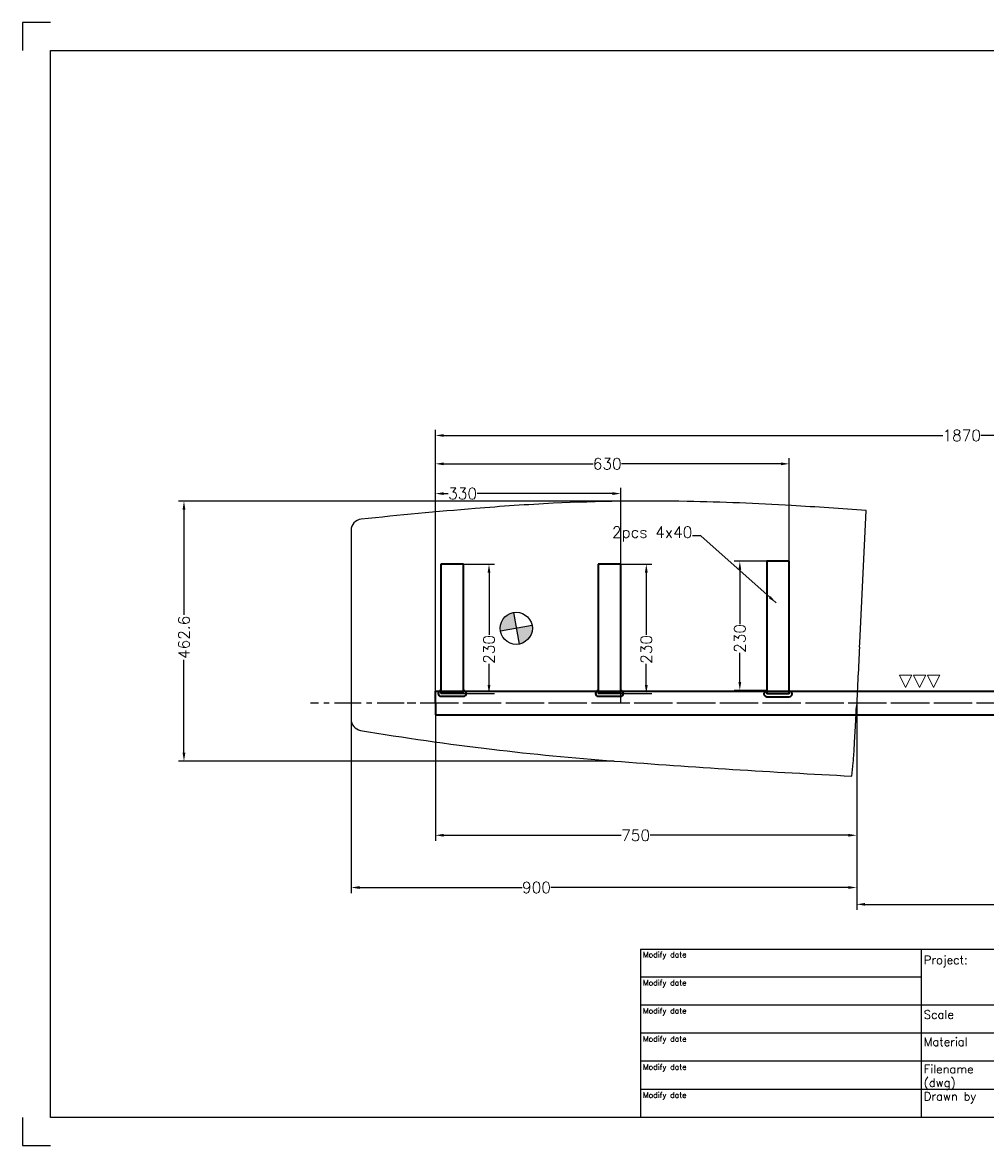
# Model space of a CAD drawing. Extents: x -2660 to 390, y -788 to 1212.
# Tile 1 of 4: x -2660 to -946, y -788 to 1212. Entities that reach past the tile are written whole.
import ezdxf

# ---------------------------------------------------------------- set-up
doc = ezdxf.new("R2010")
doc.units = 0
doc.header["$LTSCALE"] = 1.5
doc.header["$PDMODE"] = 2
doc.header["$PDSIZE"] = 5
doc.linetypes.add('CENTER', pattern=[50.8, 31.75, -6.35, 6.35, -6.35])
doc.layers.get('DEFPOINTS').update_dxf_attribs({"linetype": 'CONTINUOUS'})
for name, color, linetype in [('Blade', 1, 'CONTINUOUS'), ('CENTER', 9, 'CENTER'), ('RAMME', 7, 'CONTINUOUS')]:
    doc.layers.add(name, color=color, linetype=linetype)
doc.layers.add('DIMS', color=7, linetype='CONTINUOUS', lineweight=15)
doc.layers.add('STOCK', color=5, linetype='CONTINUOUS', lineweight=35)
doc.styles.add('ROMANS', font='romans')
doc.dimstyles.new('Text 20', dxfattribs={"dimtxt": 20, "dimasz": 15, "dimexe": 10, "dimexo": 0, "dimgap": 0, "dimtad": 0, "dimdsep": 46, "dimtxsty": 'ROMANS', "dimcen": 10, "dimazin": 2, "dimtfac": 0.65, "dimtofl": 0, "dimtmove": 0, "dimatfit": 0, "dimfxl": 0, "dimtolj": 1, "dimarcsym": 0})

# ---------------------------------------------------------------- blocks, each defined once
blk = doc.blocks.new('*D8')
at = {"layer": 'DEFPOINTS', "color": 0}
for p in [(-55, 476.5), (-55, 20), (-1925, 0)]:
    blk.add_point(p, dxfattribs=at)
at = {"layer": 'DIMS', "color": 0, "lineweight": -2}
for p, q in [((-1925, 0), (-1925, 486.5)), ((-55, 20), (-55, 486.5)), ((-1910, 476.5), (-1021.8, 476.5)), ((-70, 476.5), (-954.2, 476.5))]:
    blk.add_line(p, q, dxfattribs=at)
at = {"layer": 'DIMS', "color": 0}
for points in [[(-1910, 479), (-1910, 474), (-1925, 476.5)], [(-70, 479), (-70, 474), (-55, 476.5)]]:
    blk.add_solid(points, dxfattribs=at)
at = {"layer": 'DIMS', "color": 0, "insert": (-988, 476.5), "char_height": 20, "attachment_point": 5, "style": 'ROMANS'}
blk.add_mtext('\\A1;1870', dxfattribs=at)
blk = doc.blocks.new('*D9')
at = {"layer": 'DEFPOINTS', "color": 0}
for p in [(-1595, 373), (-1925, 0), (-1595, 0)]:
    blk.add_point(p, dxfattribs=at)
at = {"layer": 'DIMS', "color": 0, "lineweight": -2}
for p, q in [((-1925, 0), (-1925, 383)), ((-1595, 0), (-1595, 383)), ((-1910, 373), (-1902.2, 373)), ((-1610, 373), (-1850.8, 373))]:
    blk.add_line(p, q, dxfattribs=at)
at = {"layer": 'DIMS', "color": 0}
for points in [[(-1910, 375.5), (-1910, 370.5), (-1925, 373)], [(-1610, 375.5), (-1610, 370.5), (-1595, 373)]]:
    blk.add_solid(points, dxfattribs=at)
at = {"layer": 'DIMS', "color": 0, "insert": (-1876.5, 373), "char_height": 20, "attachment_point": 5, "style": 'ROMANS'}
blk.add_mtext('\\A1;330', dxfattribs=at)
blk = doc.blocks.new('*D10')
at = {"layer": 'DEFPOINTS', "color": 0}
for p in [(-1295, 426), (-1295, 252.6), (-1925, 0)]:
    blk.add_point(p, dxfattribs=at)
at = {"layer": 'DIMS', "color": 0, "lineweight": -2}
for p, q in [((-1925, 0), (-1925, 436)), ((-1910, 426), (-1644.2, 426)), ((-1310, 426), (-1593.8, 426)), ((-1295, 252.6), (-1295, 436))]:
    blk.add_line(p, q, dxfattribs=at)
at = {"layer": 'DIMS', "color": 0}
for points in [[(-1910, 428.5), (-1910, 423.5), (-1925, 426)], [(-1310, 428.5), (-1310, 423.5), (-1295, 426)]]:
    blk.add_solid(points, dxfattribs=at)
at = {"layer": 'DIMS', "color": 0, "insert": (-1619, 426), "char_height": 20, "attachment_point": 5, "style": 'ROMANS'}
blk.add_mtext('\\A1;630', dxfattribs=at)
blk = doc.blocks.new('*D20')
at = {"layer": 'DEFPOINTS', "color": 0}
for p in [(-1175, 0), (-55, -20), (-1175, -358.5)]:
    blk.add_point(p, dxfattribs=at)
at = {"layer": 'DIMS', "color": 0, "lineweight": -2}
for p, q in [((-1175, 0), (-1175, -368.5)), ((-55, -20), (-55, -368.5)), ((-1160, -358.5), (-418.3, -358.5)), ((-70, -358.5), (-350.7, -358.5))]:
    blk.add_line(p, q, dxfattribs=at)
at = {"layer": 'DIMS', "color": 0}
for points in [[(-1160, -356), (-1160, -361), (-1175, -358.5)], [(-70, -356), (-70, -361), (-55, -358.5)]]:
    blk.add_solid(points, dxfattribs=at)
at = {"layer": 'DIMS', "color": 0, "insert": (-384.5, -358.5), "char_height": 20, "attachment_point": 5, "style": 'ROMANS'}
blk.add_mtext('\\A1;1120', dxfattribs=at)
blk = doc.blocks.new('*D21')
at = {"layer": 'DEFPOINTS', "color": 0}
for p in [(-1335, 252.6), (-1383, 22.6), (-1335, 22.6)]:
    blk.add_point(p, dxfattribs=at)
at = {"layer": 'DIMS', "color": 0, "lineweight": -2}
for p, q in [((-1335, 252.6), (-1393, 252.6)), ((-1383, 237.6), (-1383, 140.7)), ((-1383, 37.6), (-1383, 89.3)), ((-1335, 22.6), (-1393, 22.6))]:
    blk.add_line(p, q, dxfattribs=at)
at = {"layer": 'DIMS', "color": 0}
for points in [[(-1385.5, 237.6), (-1380.5, 237.6), (-1383, 252.6)], [(-1385.5, 37.6), (-1380.5, 37.6), (-1383, 22.6)]]:
    blk.add_solid(points, dxfattribs=at)
at = {"layer": 'DIMS', "color": 0, "insert": (-1383, 115), "char_height": 20, "attachment_point": 5, "rotation": 90, "style": 'ROMANS'}
blk.add_mtext('\\A1;230', dxfattribs=at)
blk = doc.blocks.new('*D22')
at = {"layer": 'DEFPOINTS', "color": 0}
for p in [(-1595, 247.1), (-1595, 17.1), (-1549.5, 17.1)]:
    blk.add_point(p, dxfattribs=at)
at = {"layer": 'DIMS', "color": 0, "lineweight": -2}
for p, q in [((-1595, 247.1), (-1539.5, 247.1)), ((-1549.5, 232.1), (-1549.5, 121.2)), ((-1549.5, 32.1), (-1549.5, 69.8)), ((-1595, 17.1), (-1539.5, 17.1))]:
    blk.add_line(p, q, dxfattribs=at)
at = {"layer": 'DIMS', "color": 0}
for points in [[(-1552, 232.1), (-1547, 232.1), (-1549.5, 247.1)], [(-1552, 32.1), (-1547, 32.1), (-1549.5, 17.1)]]:
    blk.add_solid(points, dxfattribs=at)
at = {"layer": 'DIMS', "color": 0, "insert": (-1549.5, 95.5), "char_height": 20, "attachment_point": 5, "rotation": 90, "style": 'ROMANS'}
blk.add_mtext('\\A1;230', dxfattribs=at)
blk = doc.blocks.new('SLETDREJ')
at = {"layer": 'DIMS'}
for p, q in [((-14, 22), (-36, 22)), ((-36, 22), (-25, 0)), ((-14, 22), (-25, 0)), ((-11, 22), (0, 0)), ((11, 22), (-11, 22)), ((11, 22), (0, 0)), ((14, 22), (25, 0)), ((36, 22), (14, 22)), ((36, 22), (25, 0))]:
    blk.add_line(p, q, dxfattribs=at)
blk = doc.blocks.new('*D34')
at = {"layer": 'DEFPOINTS', "color": 0}
for p in [(-1925, 0), (-1175, 0), (-1925, -235.5)]:
    blk.add_point(p, dxfattribs=at)
at = {"layer": 'DIMS', "color": 0, "lineweight": -2}
for p, q in [((-1925, 0), (-1925, -245.5)), ((-1175, 0), (-1175, -245.5)), ((-1910, -235.5), (-1594.2, -235.5)), ((-1190, -235.5), (-1542.8, -235.5))]:
    blk.add_line(p, q, dxfattribs=at)
at = {"layer": 'DIMS', "color": 0}
for points in [[(-1910, -233), (-1910, -238), (-1925, -235.5)], [(-1190, -233), (-1190, -238), (-1175, -235.5)]]:
    blk.add_solid(points, dxfattribs=at)
at = {"layer": 'DIMS', "color": 0, "insert": (-1568.5, -235.5), "char_height": 20, "attachment_point": 5, "style": 'ROMANS'}
blk.add_mtext('\\A1;750', dxfattribs=at)
blk = doc.blocks.new('*D43')
at = {"layer": 'DEFPOINTS', "color": 0}
for p in [(-1875, 247.1), (-1875, 17.1), (-1829.5, 17.1)]:
    blk.add_point(p, dxfattribs=at)
at = {"layer": 'DIMS', "color": 0, "lineweight": -2}
for p, q in [((-1875, 247.1), (-1819.5, 247.1)), ((-1829.5, 232.1), (-1829.5, 121.2)), ((-1829.5, 32.1), (-1829.5, 69.8)), ((-1875, 17.1), (-1819.5, 17.1))]:
    blk.add_line(p, q, dxfattribs=at)
at = {"layer": 'DIMS', "color": 0}
for points in [[(-1832, 232.1), (-1827, 232.1), (-1829.5, 247.1)], [(-1832, 32.1), (-1827, 32.1), (-1829.5, 17.1)]]:
    blk.add_solid(points, dxfattribs=at)
at = {"layer": 'DIMS', "color": 0, "insert": (-1829.5, 95.5), "char_height": 20, "attachment_point": 5, "rotation": 90, "style": 'ROMANS'}
blk.add_mtext('\\A1;230', dxfattribs=at)
blk = doc.blocks.new('*D46')
at = {"layer": 'DEFPOINTS', "color": 0}
for p in [(-1175, 0), (-2075, -28.9), (-2075, -328.5)]:
    blk.add_point(p, dxfattribs=at)
at = {"layer": 'DIMS', "color": 0, "lineweight": -2}
for p, q in [((-1175, 0), (-1175, -338.5)), ((-2075, -28.9), (-2075, -338.5)), ((-2060, -328.5), (-1770.7, -328.5)), ((-1190, -328.5), (-1719.3, -328.5))]:
    blk.add_line(p, q, dxfattribs=at)
at = {"layer": 'DIMS', "color": 0}
for points in [[(-2060, -326), (-2060, -331), (-2075, -328.5)], [(-1190, -326), (-1190, -331), (-1175, -328.5)]]:
    blk.add_solid(points, dxfattribs=at)
at = {"layer": 'DIMS', "color": 0, "insert": (-1745, -328.5), "char_height": 20, "attachment_point": 5, "style": 'ROMANS'}
blk.add_mtext('\\A1;900', dxfattribs=at)
blk = doc.blocks.new('*D47')
at = {"layer": 'DEFPOINTS', "color": 0}
for p in [(-1595, 359.3), (-2372.5, -103.3), (-1606.8, -103.3)]:
    blk.add_point(p, dxfattribs=at)
at = {"layer": 'DIMS', "color": 0, "lineweight": -2}
for p, q in [((-1595, 359.3), (-2382.5, 359.3)), ((-2372.5, 344.3), (-2372.5, 157)), ((-2372.5, -88.3), (-2372.5, 77)), ((-1606.8, -103.3), (-2382.5, -103.3))]:
    blk.add_line(p, q, dxfattribs=at)
at = {"layer": 'DIMS', "color": 0}
for points in [[(-2375, 344.3), (-2370, 344.3), (-2372.5, 359.3)], [(-2375, -88.3), (-2370, -88.3), (-2372.5, -103.3)]]:
    blk.add_solid(points, dxfattribs=at)
at = {"layer": 'DIMS', "color": 0, "insert": (-2372.5, 117), "char_height": 20, "attachment_point": 5, "rotation": 90, "style": 'ROMANS'}
blk.add_mtext('\\A1;462.6', dxfattribs=at)

msp = doc.modelspace()

# ---------------------------------------------------------------- hatches: boundary and pattern name
at = {"layer": 'Blade'}
h = msp.add_hatch(color=256, dxfattribs=at)
h.paths.add_polyline_path([(-1780.924, 133.106), (-1775.964, 104.977, 0.36397023), (-1752.361, 133.106, 0.04366094), (-1752.795, 138.066)])
h.paths.add_polyline_path([(-1785.884, 161.236, 0.36397023), (-1809.488, 133.106, 0.04366094), (-1809.054, 128.146), (-1780.924, 133.106)])

# ---------------------------------------------------------------- linework, layer by layer
for p, q in [((-1169.595, 107.138), (-1158.307, 342.622)), ((-2075, 307.575), (-2075, -28.892)), ((-1785.884, 161.236), (-1775.964, 104.977)), ((-1752.795, 138.066), (-1809.054, 128.146)), ((-1169.949, 99.769), (-1169.595, 107.138)), ((-1177.196, -41.172), (-1175.968, -18.618)), ((-1175.968, -18.618), (-1175.618, -12.078)), ((-1175.618, -12.078), (-1175.314, -6.354)), ((-1178.841, -70.263), (-1177.196, -41.172)), ((-1179.708, -84.805), (-1178.841, -70.263)), ((-1180.898, -102.979), (-1180.645, -99.343)), ((-1180.645, -99.343), (-1179.708, -84.805)), ((-1183.82, -130.012), (-1181.226, -106.608)), ((-1181.226, -106.608), (-1180.898, -102.979))]:
    msp.add_line(p, q, dxfattribs=at)
msp.add_circle((-1780.924, 133.106), 28.563, dxfattribs=at)
for centre, radius, start, end in [((-979.985, -10150.212), 10532.895, 94.7601211, 95.8691415), ((-1486.237, -4087.356), 4448.94, 92.947518, 94.7423), ((-1545.183, -3292.474), 3652.123, 88.925541, 92.665213), ((-1556.056, -4054.734), 4414.455, 86.557281, 88.969966), ((-1693.133, -6459.09), 6822.707, 85.5040247, 86.6207126), ((-2055, 307.575), 20, 95.869141, 180), ((40078.581, -2038.658), 41303.923, 177.0322996, 177.1796996), ((-2055, -28.892), 20, 180, 260.375212), ((-1275.529, 4567.523), 4682.039, 260.375212, 263.269823), ((-1216.441, 5064.668), 5182.683, 263.265199, 265.680246), ((-429.505, 15172.583), 15321.175, 265.5929378, 267.177991)]:
    msp.add_arc(centre, radius, start, end, dxfattribs=at)
at = {"layer": 'CENTER'}
for p, q in [((-228.1, 0), (-2147.3, 0)), ((-55, 0), (-1975, 0))]:
    msp.add_line(p, q, dxfattribs=at)
at = {"layer": 'RAMME'}
for p, q in [((-2610, 1212), (-2660, 1212)), ((-2660, 1212), (-2660, 1162)), ((-2610, -738), (-2610, 1162)), ((-2610, 1162), (340, 1162)), ((-1560, -438), (340, -438)), ((-1560, -438), (-1560, -738)), ((-1060, -438), (-1060, -738)), ((-1060, -488), (-1560, -488)), ((-160, -538), (-1560, -538)), ((-160, -588), (-1560, -588)), ((-160, -638), (-1560, -638)), ((-160, -688), (-1560, -688)), ((-2660, -738), (-2660, -788)), ((340, -738), (-2610, -738)), ((-2660, -788), (-2610, -788))]:
    msp.add_line(p, q, dxfattribs=at)
at = {"layer": 'STOCK'}
for p, q in [((-1875, 247.072), (-1915, 247.072)), ((-1915, 247.072), (-1915, 17.072)), ((-1875, 17.072), (-1875, 247.072)), ((-1595, 247.072), (-1635, 247.072)), ((-1635, 247.072), (-1635, 17.072)), ((-1595, 17.072), (-1595, 247.072)), ((-1335, 252.614), (-1335, 16.114)), ((-1295, 252.614), (-1335, 252.614)), ((-1295, 16.114), (-1295, 252.614)), ((-1925, 21), (-55, 21)), ((-1925, 0), (-1925, 21)), ((-1925, 0), (-1925, -21)), ((-1875, 17.072), (-1915, 17.072)), ((-1915, 12.072), (-1875, 12.072)), ((-1595, 17.072), (-1635, 17.072)), ((-1635, 12.072), (-1595, 12.072)), ((-1295, 16.114), (-1335, 16.114)), ((-1335, 11.114), (-1295, 11.114)), ((-1925, -21), (-55, -21))]:
    msp.add_line(p, q, dxfattribs=at)
for centre, start, end in [((-1915, 17.072), 90, 270), ((-1875, 17.072), 270, 90), ((-1635, 17.072), 90, 270), ((-1595, 17.072), 270, 90), ((-1335, 16.114), 90, 270), ((-1295, 16.114), 270, 90)]:
    msp.add_arc(centre, 5, start, end, dxfattribs=at)

# ---------------------------------------------------------------- block references
at = {"layer": 'DIMS'}
msp.add_blockref('SLETDREJ', (-1063, 27.5), dxfattribs=at)

# ---------------------------------------------------------------- texts
at = {"layer": 'DIMS', "insert": (-1467.5, 287.5), "char_height": 20, "attachment_point": 9, "style": 'ROMANS'}
msp.add_mtext('2pcs 4x40', dxfattribs=at)
at = {"layer": 'RAMME', "style": 'ROMANS'}
for s, height, p in [('Modify date', 9.91423, (-1555.423, -453)), ('Project:', 15, (-1055.45, -465.074)), ('Modify date', 9.91423, (-1555.423, -503)), ('Modify date', 9.91423, (-1555.423, -553)), ('Scale ', 15, (-1055.45, -562.217)), ('Modify date', 9.91423, (-1555.423, -603)), ('Material', 15, (-1055.45, -610.789)), ('Modify date', 9.91423, (-1555.423, -653)), ('Filename', 15, (-1055.45, -659.36)), ('(dwg)', 15, (-1055.45, -683.646)), ('Modify date', 9.91423, (-1555.423, -703)), ('Drawn by', 15, (-1055.45, -707.931))]:
    msp.add_text(s, height=height, dxfattribs=at).set_placement(p)

# ---------------------------------------------------------------- dimensions: what is measured, and where the dimension line sits
at = {"layer": 'DIMS'}
for base, p1, p2, picture, middle in [((-55, 476.5), (-1925, 0), (-55, 20), '*D8', (-988, 476.5)), ((-1295, 426), (-1925, 0), (-1295, 252.614), '*D10', (-1619, 426)), ((-1595, 373), (-1925, 0), (-1595, 0), '*D9', (-1876.5, 373)), ((-2075, -328.5), (-1175, 0), (-2075, -28.892), '*D46', (-1745, -328.5)), ((-1925, -235.5), (-1175, 0), (-1925, 0), '*D34', (-1568.5, -235.5)), ((-1175, -358.5), (-55, -20), (-1175, 0), '*D20', (-384.5, -358.5))]:
    dim = msp.add_linear_dim(base=base, p1=p1, p2=p2, dimstyle='Text 20', dxfattribs=at)
    dim.commit()
    dim.dimension.update_dxf_attribs({"geometry": picture, "text_midpoint": middle, "dimtype": 160})
for base, p1, p2, picture, middle in [((-2372.5, -103.292), (-1595, 359.309), (-1606.814, -103.292), '*D47', (-2372.5, 117)), ((-1829.5, 17.072), (-1875, 247.072), (-1875, 17.072), '*D43', (-1829.5, 95.5)), ((-1549.5, 17.072), (-1595, 247.072), (-1595, 17.072), '*D22', (-1549.5, 95.5)), ((-1383, 22.614), (-1335, 252.614), (-1335, 22.614), '*D21', (-1383, 115))]:
    dim = msp.add_linear_dim(base=base, p1=p1, p2=p2, angle=90, dimstyle='Text 20', dxfattribs=at)
    dim.commit()
    dim.dimension.update_dxf_attribs({"geometry": picture, "text_midpoint": middle, "dimtype": 160})

# ---------------------------------------------------------------- leaders
at = {"layer": 'DIMS', "annotation_type": 0, "has_hookline": 1, "hookline_direction": 1, "text_width": 177.143}
msp.add_leader([(-1318.5, 178.5), (-1452.5, 297.5), (-1467.5, 297.5)], dimstyle='Text 20', override={"dimgap": 0, "dimtad": 0}, dxfattribs=at)

doc.saveas('drawing.dxf')
